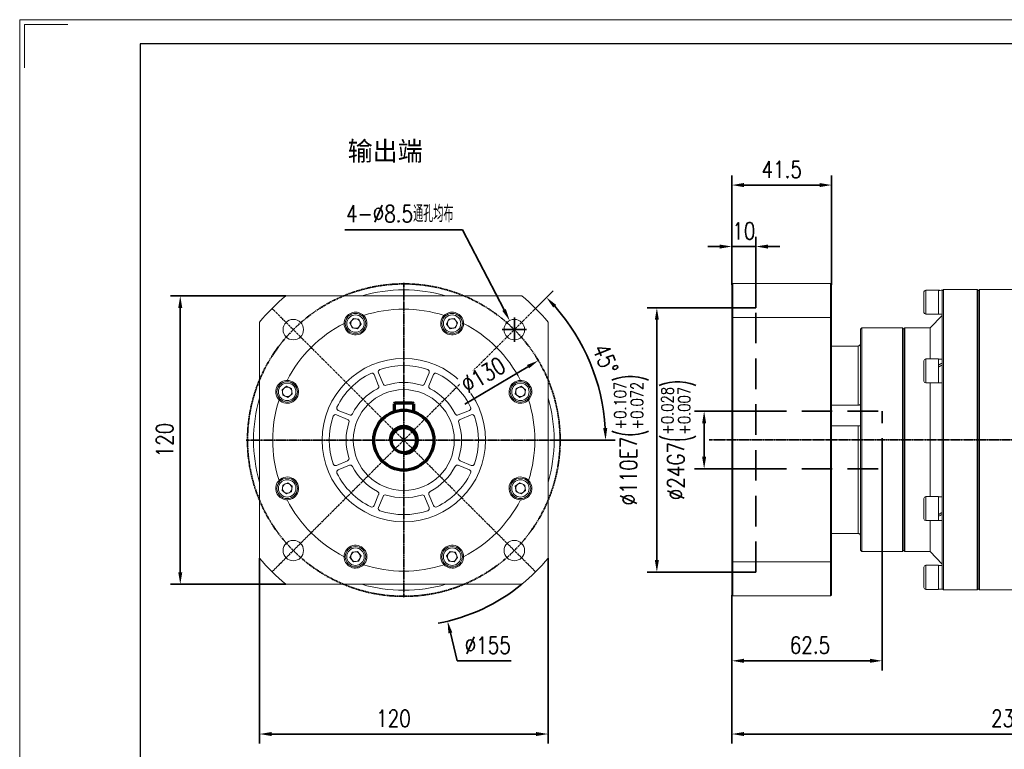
# Model space of a CAD drawing. Header units: millimetres. Extents: x 8145 to 8986, y -564 to 31.
# Tile 5 of 6: x 8145 to 8554, y -272 to 31. Entities that reach past the tile are written whole.
import ezdxf

# ---------------------------------------------------------------- set-up
doc = ezdxf.new("R2010")
doc.units = ezdxf.units.MM
doc.set_wipeout_variables(frame=1)
doc.header["$PDSIZE"] = -5
doc.linetypes.add('CENTER', pattern=[0.6, 0.375, -0.075, 0.075, -0.075])
doc.linetypes.add('DASHED', pattern=[19.05, 12.7, -6.35])
doc.layers.get('0').update_dxf_attribs({"lineweight": 18})
doc.layers.get('Defpoints').update_dxf_attribs({"lineweight": 18})
for name, color, linetype, lineweight in [('1轮廓实线层', 7, 'Continuous', 70), ('2细线层', 4, 'Continuous', 35), ('3中心线层', 1, 'CENTER', 35), ('4虚线层', 6, 'DASHED', 35), ('6文字层', 3, 'Continuous', 35), ('7标注层', 4, 'Continuous', 35), ('图框_外框线', 7, 'Continuous', 18)]:
    doc.layers.add(name, color=color, linetype=linetype, lineweight=lineweight)
doc.styles.add('TH_GBDIM', font='romans.shx', dxfattribs={"width": 0.8, "bigfont": 'gbcbig.shx'})
doc.dimstyles.new('TH_GBDIM', dxfattribs={"dimscale": 2, "dimtxt": 3.5, "dimasz": 2.5, "dimexe": 2, "dimexo": 0, "dimgap": 1.5, "dimtad": 1, "dimdec": 1, "dimdsep": 46, "dimtxsty": 'TH_GBDIM', "dimcen": 2.5, "dimclrd": 130, "dimclre": 130, "dimclrt": 3, "dimadec": 0, "dimazin": 2, "dimtfac": 0.714286, "dimtdec": 1, "dimtmove": 0, "dimatfit": 3, "dimfxl": 1, "dimtzin": 0, "dimlwd": -1, "dimlwe": -1, "dimarcsym": 0})

# ---------------------------------------------------------------- blocks, each defined once
blk = doc.blocks.new('*U12')
at = {"layer": '3中心线层'}
blk.add_line((-27.4, -27.4), (27.4, 27.4), dxfattribs=at)
blk = doc.blocks.new('*U11')
at = {"layer": '1轮廓实线层', "color": 0, "linetype": 'ByBlock', "lineweight": -2, "transparency": 16777216}
for p, rotation in [((1847.99, 3242.57), 90), ((1847.99, 3187.77), 180), ((1902.79, 3187.77), 270)]:
    blk.add_blockref('*U12', p, dxfattribs=dict(at, rotation=rotation))
blk.add_blockref('*U12', (1902.79, 3242.57), dxfattribs=at)
blk = doc.blocks.new('*D15')
at = {"layer": '7标注层', "color": 130}
for p, q in [((8359.43, -88.75), (8366.79, -81.39)), ((8370.13, -143.55), (8392.53, -143.55))]:
    blk.add_line(p, q, dxfattribs=at)
blk.add_arc((8304.63, -143.55), 83.9, 3.4149, 41.5851, dxfattribs=at)
at = {"layer": '7标注层', "color": 130, "lineweight": 30}
for points in [[(8368, -87.29), (8366.78, -88.43), (8363.96, -84.22)], [(8387.55, -138.58), (8389.22, -138.53), (8388.53, -143.55)]]:
    blk.add_solid(points, dxfattribs=at)
at = {"layer": 'Defpoints', "color": 0, "lineweight": 30}
for p in [(8359.43, -88.75), (8377.29, -101.6), (8239.13, -143.55), (8304.63, -143.55), (8370.13, -143.55)]:
    blk.add_point(p, dxfattribs=at)
at = {"layer": '7标注层', "color": 3, "insert": (8388.49, -109.79), "char_height": 7, "attachment_point": 5, "rotation": 291.9288, "style": 'TH_GBDIM'}
blk.add_mtext('45%%d', dxfattribs=at)
blk = doc.blocks.new('*D17')
at = {"layer": '7标注层', "color": 130}
for p, q in [((8244.63, -192.6), (8244.63, -269.84)), ((8364.63, -192.6), (8364.63, -269.84)), ((8249.63, -265.84), (8359.63, -265.84))]:
    blk.add_line(p, q, dxfattribs=at)
at = {"layer": '7标注层', "color": 130, "lineweight": 30}
for points in [[(8249.63, -265), (8249.63, -266.67), (8244.63, -265.84)], [(8359.63, -266.67), (8359.63, -265), (8364.63, -265.84)]]:
    blk.add_solid(points, dxfattribs=at)
at = {"layer": 'Defpoints', "color": 0, "lineweight": 30}
for p in [(8244.63, -192.6), (8364.63, -192.6), (8364.63, -265.84)]:
    blk.add_point(p, dxfattribs=at)
at = {"layer": '7标注层', "color": 3, "insert": (8300.32, -259.34), "char_height": 7, "attachment_point": 5, "style": 'TH_GBDIM'}
blk.add_mtext('120', dxfattribs=at)
blk = doc.blocks.new('*D18')
at = {"layer": '7标注层', "color": 130}
for p, q in [((8255.58, -83.55), (8207.67, -83.55)), ((8211.67, -198.55), (8211.67, -88.55)), ((8255.58, -203.55), (8207.67, -203.55))]:
    blk.add_line(p, q, dxfattribs=at)
at = {"layer": '7标注层', "color": 130, "lineweight": 30}
for points in [[(8212.51, -88.55), (8210.84, -88.55), (8211.67, -83.55)], [(8210.84, -198.55), (8212.51, -198.55), (8211.67, -203.55)]]:
    blk.add_solid(points, dxfattribs=at)
at = {"layer": 'Defpoints', "color": 0, "lineweight": 30}
for p in [(8211.67, -83.55), (8255.58, -83.55), (8255.58, -203.55)]:
    blk.add_point(p, dxfattribs=at)
at = {"layer": '7标注层', "color": 3, "insert": (8205.17, -143.55), "char_height": 7, "attachment_point": 5, "rotation": 90, "style": 'TH_GBDIM'}
blk.add_mtext('120', dxfattribs=at)
blk = doc.blocks.new('*D22')
at = {"layer": '7标注层', "color": 130}
for p, q in [((8280.1, -56.1), (8329.06, -56.1)), ((8329.06, -56.1), (8346.33, -89.38)), ((8350.59, -102.59), (8350.59, -92.59)), ((8345.59, -97.59), (8355.59, -97.59))]:
    blk.add_line(p, q, dxfattribs=at)
at = {"layer": '7标注层', "color": 130, "lineweight": 30}
blk.add_solid([(8345.59, -89.76), (8347.07, -89), (8348.64, -93.82)], dxfattribs=at)
at = {"layer": 'Defpoints', "color": 0, "lineweight": 30}
for p in [(8348.64, -93.82), (8352.55, -101.36)]:
    blk.add_point(p, dxfattribs=at)
at = {"layer": '7标注层', "color": 3, "insert": (8302.97, -49.37), "char_height": 7, "attachment_point": 5, "style": 'TH_GBDIM'}
blk.add_mtext('{4-∅8.5通孔均布}{}{}', dxfattribs=at)
blk = doc.blocks.new('*D24')
at = {"layer": '7标注层', "color": 130}
for p, q in [((8304.63, -148.55), (8304.63, -138.55)), ((8299.63, -143.55), (8309.63, -143.55)), ((8323.98, -223.75), (8326.79, -235.42)), ((8349.26, -235.42), (8326.79, -235.42))]:
    blk.add_line(p, q, dxfattribs=at)
blk.add_arc((8304.63, -143.55), 77.5, 280.6049, 309.268, dxfattribs=at)
at = {"layer": '7标注层', "color": 130, "lineweight": 30}
blk.add_solid([(8324.79, -223.56), (8323.17, -223.95), (8322.81, -218.89)], dxfattribs=at)
at = {"layer": 'Defpoints', "color": 0, "lineweight": 30}
for p in [(8286.46, -68.21), (8322.81, -218.89)]:
    blk.add_point(p, dxfattribs=at)
at = {"layer": '7标注层', "color": 3, "insert": (8339.53, -228.92), "char_height": 7, "attachment_point": 5, "style": 'TH_GBDIM'}
blk.add_mtext('{∅155}{}{}', dxfattribs=at)
blk = doc.blocks.new('*D28')
at = {"layer": '7标注层', "color": 130}
for p, q in [((8671.02, -154.9), (8671.02, -269.84)), ((8441.02, -208), (8441.02, -269.84)), ((8446.02, -265.84), (8666.02, -265.84))]:
    blk.add_line(p, q, dxfattribs=at)
at = {"layer": '7标注层', "color": 130, "lineweight": 30}
for points in [[(8446.02, -265), (8446.02, -266.67), (8441.02, -265.84)], [(8666.02, -266.67), (8666.02, -265), (8671.02, -265.84)]]:
    blk.add_solid(points, dxfattribs=at)
at = {"layer": 'Defpoints', "color": 0, "lineweight": 30}
for p in [(8671.02, -154.9), (8441.02, -208), (8671.02, -265.84)]:
    blk.add_point(p, dxfattribs=at)
at = {"layer": '7标注层', "color": 3, "insert": (8556.02, -259.34), "char_height": 7, "attachment_point": 5, "style": 'TH_GBDIM'}
blk.add_mtext('230', dxfattribs=at)
blk = doc.blocks.new('*D29')
at = {"layer": '7标注层', "color": 130}
for p, q in [((8441.02, -88.5), (8405.86, -88.5)), ((8409.86, -93.5), (8409.86, -193.5)), ((8441.02, -198.5), (8405.86, -198.5))]:
    blk.add_line(p, q, dxfattribs=at)
at = {"layer": '7标注层', "color": 130, "lineweight": 30}
for points in [[(8410.69, -93.5), (8409.03, -93.5), (8409.86, -88.5)], [(8409.03, -193.5), (8410.69, -193.5), (8409.86, -198.5)]]:
    blk.add_solid(points, dxfattribs=at)
at = {"layer": 'Defpoints', "color": 0, "lineweight": 30}
for p in [(8441.02, -88.5), (8409.86, -198.5), (8441.02, -198.5)]:
    blk.add_point(p, dxfattribs=at)
at = {"layer": '7标注层', "color": 3, "insert": (8399.26, -143.5), "char_height": 7, "attachment_point": 5, "rotation": 90, "style": 'TH_GBDIM'}
blk.add_mtext('{\\A1;{%%c110}{}{E7\\H0.7143x;{\\H2x;\\W0.5;(}\\S+0.107^ +0.072;{\\H2x;\\W0.5;)}}}', dxfattribs=at)
blk = doc.blocks.new('*D30')
at = {"layer": '7标注层', "color": 130}
for p, q in [((8451.02, -131.5), (8425.52, -131.5)), ((8429.52, -136.5), (8429.52, -150.5)), ((8451.02, -155.5), (8425.52, -155.5))]:
    blk.add_line(p, q, dxfattribs=at)
at = {"layer": '7标注层', "color": 130, "lineweight": 30}
for points in [[(8430.35, -136.5), (8428.69, -136.5), (8429.52, -131.5)], [(8428.69, -150.5), (8430.35, -150.5), (8429.52, -155.5)]]:
    blk.add_solid(points, dxfattribs=at)
at = {"layer": 'Defpoints', "color": 0, "lineweight": 30}
for p in [(8451.02, -131.5), (8429.52, -155.5), (8451.02, -155.5)]:
    blk.add_point(p, dxfattribs=at)
at = {"layer": '7标注层', "color": 3, "insert": (8418.92, -143.5), "char_height": 7, "attachment_point": 5, "rotation": 90, "style": 'TH_GBDIM'}
blk.add_mtext('{\\A1;{%%c24}{}{G7\\H0.7143x;{\\H2x;\\W0.5;(}\\S+0.028^ +0.007;{\\H2x;\\W0.5;)}}}', dxfattribs=at)
blk = doc.blocks.new('*D31')
at = {"layer": '7标注层', "color": 130}
for p, q in [((8503.52, -155.5), (8503.52, -239.37)), ((8441.02, -208), (8441.02, -239.37)), ((8498.52, -235.37), (8446.02, -235.37))]:
    blk.add_line(p, q, dxfattribs=at)
at = {"layer": '7标注层', "color": 130, "lineweight": 30}
for points in [[(8446.02, -234.53), (8446.02, -236.2), (8441.02, -235.37)], [(8498.52, -236.2), (8498.52, -234.53), (8503.52, -235.37)]]:
    blk.add_solid(points, dxfattribs=at)
at = {"layer": 'Defpoints', "color": 0, "lineweight": 30}
for p in [(8503.52, -155.5), (8441.02, -208), (8441.02, -235.37)]:
    blk.add_point(p, dxfattribs=at)
at = {"layer": '7标注层', "color": 3, "insert": (8473.52, -228.87), "char_height": 7, "attachment_point": 5, "style": 'TH_GBDIM'}
blk.add_mtext('62.5', dxfattribs=at)
blk = doc.blocks.new('*D32')
at = {"layer": '7标注层', "color": 130}
for p, q in [((8441.02, -79), (8441.02, -59.01)), ((8451.02, -88.5), (8451.02, -59.01)), ((8436.02, -63.01), (8431.02, -63.01)), ((8451.02, -63.01), (8441.02, -63.01)), ((8456.02, -63.01), (8461.02, -63.01))]:
    blk.add_line(p, q, dxfattribs=at)
at = {"layer": '7标注层', "color": 130, "lineweight": 30}
for points in [[(8436.02, -63.85), (8436.02, -62.18), (8441.02, -63.01)], [(8456.02, -62.18), (8456.02, -63.85), (8451.02, -63.01)]]:
    blk.add_solid(points, dxfattribs=at)
at = {"layer": 'Defpoints', "color": 0, "lineweight": 30}
for p in [(8441.02, -63.01), (8441.02, -79), (8451.02, -88.5)]:
    blk.add_point(p, dxfattribs=at)
at = {"layer": '7标注层', "color": 3, "insert": (8446.02, -56.51), "char_height": 7, "attachment_point": 5, "style": 'TH_GBDIM'}
blk.add_mtext('10', dxfattribs=at)
blk = doc.blocks.new('*D41')
at = {"layer": '7标注层', "color": 130}
blk.add_line((8329.99, -128.54), (8356.27, -112.99), dxfattribs=at)
at = {"layer": '7标注层', "color": 130, "lineweight": 30}
blk.add_solid([(8356.69, -113.71), (8355.84, -112.27), (8360.57, -110.45)], dxfattribs=at)
at = {"layer": 'Defpoints', "color": 0, "lineweight": 30}
for p in [(8360.57, -110.45), (8248.69, -176.66)]:
    blk.add_point(p, dxfattribs=at)
at = {"layer": '7标注层', "color": 3, "insert": (8337.64, -116.46), "char_height": 7, "attachment_point": 5, "rotation": 30.6186, "style": 'TH_GBDIM'}
blk.add_mtext('∅130', dxfattribs=at)
blk = doc.blocks.new('*D44')
at = {"layer": '7标注层', "color": 130}
for p, q in [((8441.02, -79), (8441.02, -33.43)), ((8482.52, -79), (8482.52, -33.43)), ((8446.02, -37.43), (8477.52, -37.43))]:
    blk.add_line(p, q, dxfattribs=at)
at = {"layer": '7标注层', "color": 130, "lineweight": 30}
for points in [[(8446.02, -36.59), (8446.02, -38.26), (8441.02, -37.43)], [(8477.52, -38.26), (8477.52, -36.59), (8482.52, -37.43)]]:
    blk.add_solid(points, dxfattribs=at)
at = {"layer": 'Defpoints', "color": 0, "lineweight": 30}
for p in [(8482.52, -37.43), (8441.02, -79), (8482.52, -79)]:
    blk.add_point(p, dxfattribs=at)
at = {"layer": '7标注层', "color": 3, "insert": (8461.77, -30.93), "char_height": 7, "attachment_point": 5, "style": 'TH_GBDIM'}
blk.add_mtext('41.5', dxfattribs=at)

msp = doc.modelspace()

# ---------------------------------------------------------------- linework, layer by layer
at = {"color": 7, "linetype": 'Continuous', "lineweight": 15}
for p, q in [((8441.02, -78.8), (8441.42, -78.4)), ((8441.02, -92.74), (8441.02, -78.8)), ((8441.42, -78.4), (8441.42, -92.6)), ((8482.12, -78.4), (8441.42, -78.4)), ((8482.12, -92.6), (8482.12, -78.4)), ((8482.52, -78.8), (8482.12, -78.4)), ((8482.52, -78.8), (8482.52, -92.74)), ((8526.92, -81.15), (8521.67, -81.15)), ((8526.92, -81.15), (8526.92, -91.15)), ((8529.02, -80.9), (8528.52, -81.4)), ((8528.52, -81.21), (8528.52, -81.4)), ((8528.52, -111.19), (8528.52, -81.42)), ((8543.02, -80.9), (8529.02, -80.9)), ((8529.02, -80.9), (8529.02, -205.9)), ((8543.52, -81.4), (8543.02, -80.9)), ((8543.02, -143.4), (8543.02, -80.9)), ((8544.02, -80.9), (8543.52, -81.4)), ((8543.52, -81.4), (8543.52, -143.4)), ((8543.52, -205.4), (8543.52, -81.4)), ((8558.52, -80.9), (8544.02, -80.9)), ((8544.02, -80.9), (8544.02, -205.9)), ((8255.58, -83.55), (8353.68, -83.55)), ((8520.92, -90.4), (8520.92, -81.9)), ((8282.25, -94.75), (8283.65, -92.91)), ((8283.65, -92.91), (8285.94, -93.21)), ((8285.94, -93.21), (8286.83, -95.35)), ((8287.89, -91.68), (8287.46, -91.3)), ((8321.8, -91.3), (8321.37, -91.68)), ((8322.43, -95.35), (8323.31, -93.22)), ((8323.31, -93.22), (8325.6, -92.91)), ((8325.6, -92.91), (8327.01, -94.74)), ((8441.02, -92.74), (8441.42, -92.6)), ((8441.02, -194.07), (8441.02, -92.74)), ((8441.42, -92.6), (8441.42, -194.21)), ((8482.12, -92.6), (8441.42, -92.6)), ((8482.12, -92.6), (8482.52, -92.74)), ((8482.12, -194.21), (8482.12, -92.6)), ((8482.52, -92.74), (8482.52, -194.07)), ((8521.67, -91.15), (8526.92, -91.15)), ((8528.52, -91.65), (8523.52, -96.9)), ((8526.92, -91.09), (8528.52, -91.09)), ((8244.63, -192.6), (8244.63, -94.5)), ((8279.83, -94.46), (8279.79, -95.04)), ((8283.14, -96.88), (8282.25, -94.75)), ((8285.43, -97.18), (8283.14, -96.88)), ((8286.83, -95.35), (8285.43, -97.18)), ((8323.84, -97.18), (8322.43, -95.35)), ((8326.13, -96.88), (8323.84, -97.18)), ((8327.01, -94.74), (8326.13, -96.88)), ((8329.47, -95.04), (8329.44, -94.46)), ((8364.63, -94.5), (8364.63, -192.6)), ((8495.02, -96.9), (8494.52, -97.4)), ((8494.52, -189.4), (8494.52, -97.4)), ((8512.02, -96.9), (8495.02, -96.9)), ((8495.02, -96.9), (8495.02, -189.9)), ((8512.52, -97.4), (8512.02, -96.9)), ((8512.02, -143.4), (8512.02, -96.9)), ((8513.02, -96.9), (8512.52, -97.4)), ((8512.52, -189.4), (8512.52, -97.4)), ((8512.52, -97.4), (8512.52, -143.4)), ((8523.52, -96.9), (8513.02, -96.9)), ((8513.02, -96.9), (8513.02, -189.9)), ((8523.52, -96.9), (8523.52, -109.78)), ((8493.52, -104.4), (8482.52, -104.4)), ((8493.52, -129.04), (8493.52, -104.4)), ((8520.92, -119.03), (8520.92, -110.53)), ((8526.92, -109.78), (8521.67, -109.78)), ((8526.92, -109.78), (8526.92, -119.78)), ((8528.52, -109.84), (8526.92, -109.84)), ((8528.52, -111.19), (8528.52, -111.55)), ((8528.52, -112.37), (8528.52, -111.55)), ((8528.52, -111.55), (8528.52, -111.61)), ((8528.52, -112.31), (8528.52, -113.63)), ((8528.52, -173.17), (8528.52, -113.63)), ((8256.12, -118.71), (8255.54, -118.75)), ((8294.17, -120.91), (8292.25, -116.28)), ((8294.1, -115.51), (8296.02, -120.15)), ((8313.24, -120.15), (8315.16, -115.51)), ((8317.01, -116.28), (8315.09, -120.91)), ((8353.72, -118.75), (8353.14, -118.71)), ((8253.99, -122.58), (8255.82, -121.17)), ((8254.3, -124.87), (8253.99, -122.58)), ((8255.82, -121.17), (8257.96, -122.05)), ((8257.96, -122.05), (8258.26, -124.34)), ((8351, -124.35), (8351.3, -122.06)), ((8351.3, -122.06), (8353.43, -121.17)), ((8353.43, -121.17), (8355.27, -122.57)), ((8355.27, -122.57), (8354.97, -124.86)), ((8521.67, -119.78), (8526.92, -119.78)), ((8523.52, -119.78), (8523.52, -167.03)), ((8526.92, -119.72), (8528.52, -119.72)), ((8252.38, -126.38), (8252.76, -126.81)), ((8256.43, -125.75), (8254.3, -124.87)), ((8258.26, -124.34), (8256.43, -125.75)), ((8352.84, -125.75), (8351, -124.35)), ((8354.97, -124.86), (8352.84, -125.75)), ((8356.5, -126.81), (8356.88, -126.38)), ((8482.52, -129.04), (8493.52, -129.04)), ((8281.23, -134.94), (8276.59, -133.02)), ((8277.36, -131.17), (8281.99, -133.09)), ((8327.27, -133.09), (8331.9, -131.17)), ((8332.67, -133.02), (8328.04, -134.94)), ((8493.52, -137.57), (8482.52, -137.57)), ((8493.52, -182.4), (8493.52, -137.57)), ((8512.02, -189.9), (8512.02, -143.4)), ((8512.52, -143.4), (8512.52, -189.4)), ((8543.02, -205.9), (8543.02, -143.4)), ((8543.52, -143.4), (8543.52, -205.4)), ((8276.59, -154.08), (8281.23, -152.16)), ((8281.99, -154.01), (8277.36, -155.93)), ((8331.9, -155.93), (8327.27, -154.01)), ((8328.04, -152.16), (8332.67, -154.08)), ((8252.76, -160.29), (8252.38, -160.72)), ((8253.99, -164.53), (8254.29, -162.24)), ((8254.29, -162.24), (8256.43, -161.35)), ((8256.43, -161.35), (8258.26, -162.76)), ((8258.26, -162.76), (8257.96, -165.05)), ((8351, -162.76), (8352.83, -161.35)), ((8351.3, -165.05), (8351, -162.76)), ((8352.83, -161.35), (8354.97, -162.23)), ((8354.97, -162.23), (8355.27, -164.52)), ((8356.88, -160.72), (8356.5, -160.29)), ((8255.83, -165.93), (8253.99, -164.53)), ((8257.96, -165.05), (8255.83, -165.93)), ((8292.25, -170.82), (8294.17, -166.19)), ((8296.02, -166.96), (8294.1, -171.59)), ((8315.16, -171.59), (8313.24, -166.96)), ((8315.09, -166.19), (8317.01, -170.82)), ((8353.44, -165.93), (8351.3, -165.05)), ((8355.27, -164.52), (8353.44, -165.93)), ((8520.92, -168.35), (8520.92, -167.78)), ((8526.92, -167.03), (8521.67, -167.03)), ((8526.92, -167.03), (8526.92, -167.7)), ((8528.52, -167.09), (8526.92, -167.09)), ((8526.92, -167.7), (8526.92, -177.03)), ((8255.54, -168.36), (8256.12, -168.39)), ((8353.14, -168.39), (8353.72, -168.36)), ((8520.92, -176.28), (8520.92, -168.35)), ((8528.52, -173.17), (8528.52, -173.65)), ((8528.52, -174.4), (8528.52, -173.7)), ((8528.52, -174.5), (8528.52, -174.4)), ((8528.52, -174.5), (8528.52, -175.62)), ((8528.52, -205.39), (8528.52, -175.62)), ((8521.67, -177.03), (8526.92, -177.03)), ((8523.52, -177.03), (8523.52, -189.9)), ((8526.92, -176.97), (8528.52, -176.97)), ((8482.52, -182.4), (8493.52, -182.4)), ((8279.79, -192.06), (8279.83, -192.64)), ((8282.25, -192.36), (8283.13, -190.22)), ((8283.66, -194.19), (8282.25, -192.36)), ((8283.13, -190.22), (8285.42, -189.92)), ((8285.42, -189.92), (8286.83, -191.75)), ((8286.83, -191.75), (8285.95, -193.89)), ((8322.43, -191.76), (8323.84, -189.92)), ((8323.32, -193.89), (8322.43, -191.76)), ((8323.84, -189.92), (8326.13, -190.22)), ((8327.01, -192.35), (8325.61, -194.19)), ((8326.13, -190.22), (8327.01, -192.35)), ((8329.44, -192.64), (8329.47, -192.06)), ((8494.52, -189.4), (8495.02, -189.9)), ((8495.02, -189.9), (8512.02, -189.9)), ((8512.02, -189.9), (8512.52, -189.4)), ((8512.52, -189.4), (8513.02, -189.9)), ((8513.02, -189.9), (8523.52, -189.9)), ((8523.52, -189.9), (8528.52, -195.15)), ((8285.95, -193.89), (8283.66, -194.19)), ((8287.46, -195.8), (8287.89, -195.42)), ((8321.37, -195.42), (8321.8, -195.8)), ((8325.61, -194.19), (8323.32, -193.89)), ((8441.02, -194.07), (8441.42, -194.21)), ((8441.02, -208), (8441.02, -194.07)), ((8441.42, -194.21), (8441.42, -208.4)), ((8482.12, -194.21), (8441.42, -194.21)), ((8482.12, -194.21), (8482.52, -194.07)), ((8482.12, -208.4), (8482.12, -194.21)), ((8482.52, -194.07), (8482.52, -208)), ((8520.92, -200.65), (8520.92, -196.4)), ((8526.92, -195.65), (8521.67, -195.65)), ((8526.92, -195.65), (8526.92, -200.65)), ((8528.52, -195.71), (8526.92, -195.71)), ((8353.68, -203.55), (8255.58, -203.55)), ((8520.92, -204.9), (8520.92, -200.65)), ((8526.92, -200.65), (8526.92, -205.65)), ((8441.42, -208.4), (8441.02, -208)), ((8482.12, -208.4), (8441.42, -208.4)), ((8482.12, -208.4), (8482.52, -208)), ((8521.67, -205.65), (8526.92, -205.65)), ((8528.52, -205.39), (8528.52, -205.51)), ((8528.52, -205.4), (8529.02, -205.9)), ((8528.52, -205.59), (8528.52, -205.51)), ((8529.02, -205.9), (8543.02, -205.9)), ((8543.02, -205.9), (8543.52, -205.4)), ((8543.52, -205.4), (8544.02, -205.9)), ((8544.02, -205.9), (8558.52, -205.9))]:
    msp.add_line(p, q, dxfattribs=at)
at = {"color": 8, "linetype": 'Continuous', "lineweight": 15}
for p, q in [((8521.67, -81.15), (8521.67, -91.15)), ((8521.67, -109.78), (8521.67, -119.78)), ((8521.67, -167.03), (8521.67, -167.7)), ((8521.67, -167.7), (8521.67, -177.03)), ((8521.67, -195.65), (8521.67, -200.65)), ((8521.67, -200.65), (8521.67, -205.65))]:
    msp.add_line(p, q, dxfattribs=at)
at = {"color": 7, "linetype": 'Continuous', "lineweight": 15}
for centre, radius in [((8258.67, -97.59), 4.25), ((8284.54, -95.05), 4.25), ((8284.54, -95.05), 3.62), ((8324.72, -95.05), 4.25), ((8324.72, -95.05), 3.62), ((8350.59, -97.59), 4.25), ((8304.63, -143.55), 34), ((8256.13, -123.46), 4.25), ((8256.13, -123.46), 3.63), ((8304.63, -143.55), 21), ((8353.13, -123.46), 4.25), ((8353.13, -123.46), 3.63), ((8256.13, -163.64), 4.25), ((8353.13, -163.64), 4.25), ((8256.13, -163.64), 3.63), ((8353.13, -163.64), 3.63), ((8258.67, -189.51), 4.25), ((8284.54, -192.05), 4.25), ((8324.72, -192.05), 4.25), ((8350.59, -189.51), 4.25), ((8284.54, -192.05), 3.62), ((8324.72, -192.05), 3.63)]:
    msp.add_circle(centre, radius, dxfattribs=at)
for centre, radius, start, end in [((8304.63, -143.55), 62.5, 73.7398, 106.2602), ((8521.67, -81.9), 0.75, 90, 180), ((8304.63, -143.55), 77.5, 129.268, 140.732), ((8304.63, -143.55), 77.5, 39.268, 50.732), ((8304.63, -143.55), 54.5, 72.1162, 107.8838), ((8284.54, -95.05), 4.75, 179.9286, 45.0714), ((8284.54, -95.05), 4.75, 52.0781, 172.9219), ((8284.54, -95.05), 2, 142.5517, 202.5517), ((8284.54, -95.05), 2, 82.5517, 142.5517), ((8284.54, -95.05), 2, 22.5517, 82.5517), ((8324.72, -95.05), 4.75, 134.9286, 0.0714), ((8324.72, -95.05), 4.75, 7.0781, 127.9219), ((8324.72, -95.05), 2, 97.5517, 157.5517), ((8324.72, -95.05), 2, 37.5517, 97.5517), ((8324.72, -95.05), 2, 337.5517, 37.5517), ((8521.67, -90.4), 0.75, 180, 270), ((8304.63, -143.55), 54.5, 117.1162, 152.8838), ((8284.54, -95.05), 2, 202.5517, 262.5517), ((8284.54, -95.05), 2, 262.5517, 322.5517), ((8284.54, -95.05), 2, 322.5517, 22.5517), ((8324.72, -95.05), 2, 157.5517, 217.5517), ((8324.72, -95.05), 2, 217.5517, 277.5517), ((8324.72, -95.05), 2, 277.5517, 337.5517), ((8304.63, -143.55), 54.5, 27.1162, 62.8838), ((8304.63, -143.55), 34, 90, 180), ((8304.63, -143.55), 34, 0, 90), ((8521.67, -110.53), 0.75, 90, 180), ((8295.02, -115.13), 1, 108.6774, 202.5), ((8304.63, -143.55), 31, 71.3226, 108.6774), ((8314.24, -115.13), 1, 337.5, 71.3226), ((8256.13, -123.46), 4.75, 224.9286, 90.0714), ((8304.63, -143.55), 31, 116.3226, 153.6774), ((8291.33, -116.66), 1, 22.5, 116.3226), ((8317.93, -116.66), 1, 63.6774, 157.5), ((8304.63, -143.55), 31, 26.3226, 63.6774), ((8353.13, -123.46), 4.75, 89.9286, 315.0714), ((8256.13, -123.46), 4.75, 97.0781, 217.9219), ((8256.13, -123.46), 2, 127.5517, 187.5517), ((8256.13, -123.46), 2, 67.5517, 127.5517), ((8256.13, -123.46), 2, 7.5517, 67.5517), ((8304.63, -143.55), 24, 117.0886, 152.9114), ((8293.25, -121.29), 1, 297.0886, 22.5), ((8296.94, -119.76), 1, 202.5, 287.9114), ((8304.63, -143.55), 24, 72.0886, 107.9114), ((8312.32, -119.76), 1, 252.0886, 337.5), ((8316.02, -121.29), 1, 157.5, 242.9114), ((8304.63, -143.55), 24, 27.0886, 62.9114), ((8353.13, -123.46), 2, 112.5517, 172.5517), ((8353.13, -123.46), 2, 52.5517, 112.5517), ((8353.13, -123.46), 4.75, 322.0781, 82.9219), ((8353.13, -123.46), 2, 352.5517, 52.5517), ((8521.67, -119.03), 0.75, 180, 270), ((8304.63, -143.55), 62.5, 163.7398, 196.2602), ((8304.63, -143.55), 54.5, 162.1162, 197.8838), ((8256.13, -123.46), 2, 187.5517, 247.5517), ((8256.13, -123.46), 2, 247.5517, 307.5517), ((8256.13, -123.46), 2, 307.5517, 7.5517), ((8353.13, -123.46), 2, 172.5517, 232.5517), ((8353.13, -123.46), 2, 232.5517, 292.5517), ((8353.13, -123.46), 2, 292.5517, 352.5517), ((8304.63, -143.55), 54.5, 342.1162, 17.8838), ((8304.63, -143.55), 62.5, 0, 16.2602), ((8277.74, -130.25), 1, 153.6774, 247.5), ((8331.52, -130.25), 1, 292.5, 26.3226), ((8304.63, -143.55), 31, 161.3226, 198.6774), ((8276.21, -133.94), 1, 67.5, 161.3226), ((8280.84, -135.86), 1, 342.0886, 67.5), ((8282.37, -132.17), 1, 247.5, 332.9114), ((8326.89, -132.17), 1, 207.0886, 292.5), ((8328.42, -135.86), 1, 112.5, 197.9114), ((8333.05, -133.94), 1, 18.6774, 112.5), ((8304.63, -143.55), 31, 341.3226, 18.6774), ((8304.63, -143.55), 24, 162.0886, 197.9114), ((8304.63, -143.55), 24, 342.0886, 17.9114), ((8304.63, -143.55), 62.5, 343.7398, 0), ((8280.84, -151.24), 1, 292.5, 17.9114), ((8328.42, -151.24), 1, 162.0886, 247.5), ((8276.21, -153.16), 1, 198.6774, 292.5), ((8282.37, -154.94), 1, 27.0886, 112.5), ((8304.63, -143.55), 24, 207.0886, 242.9114), ((8304.63, -143.55), 24, 297.0886, 332.9114), ((8326.89, -154.94), 1, 67.5, 152.9114), ((8333.05, -153.16), 1, 247.5, 341.3226), ((8256.13, -163.64), 4.75, 269.9286, 135.0714), ((8277.74, -156.85), 1, 112.5, 206.3226), ((8304.63, -143.55), 31, 206.3226, 243.6774), ((8304.63, -143.55), 31, 296.3226, 333.6774), ((8331.52, -156.85), 1, 333.6774, 67.5), ((8353.13, -163.64), 4.75, 44.9286, 270.0714), ((8256.13, -163.64), 4.75, 142.0781, 262.9219), ((8256.13, -163.64), 2, 172.5517, 232.5517), ((8256.13, -163.64), 2, 112.5517, 172.5517), ((8256.13, -163.64), 2, 52.5517, 112.5517), ((8256.13, -163.64), 2, 352.5517, 52.5517), ((8353.13, -163.64), 2, 127.5517, 187.5517), ((8353.13, -163.64), 2, 67.5517, 127.5517), ((8353.13, -163.64), 4.75, 277.0781, 37.9219), ((8353.13, -163.64), 2, 7.5517, 67.5517), ((8353.13, -163.64), 2, 307.5517, 7.5517), ((8256.13, -163.64), 2, 232.5517, 292.5517), ((8256.13, -163.64), 2, 292.5517, 352.5517), ((8293.25, -165.81), 1, 337.5, 62.9114), ((8296.94, -167.34), 1, 72.0886, 157.5), ((8304.63, -143.55), 24, 252.0886, 287.9114), ((8312.32, -167.34), 1, 22.5, 107.9114), ((8316.02, -165.81), 1, 117.0886, 202.5), ((8353.13, -163.64), 2, 187.5517, 247.5517), ((8353.13, -163.64), 2, 247.5517, 307.5517), ((8521.67, -167.78), 0.75, 90, 180), ((8304.63, -143.55), 54.5, 207.1162, 242.8838), ((8291.33, -170.44), 1, 243.6774, 337.5), ((8295.02, -171.97), 1, 157.5, 251.3226), ((8314.24, -171.97), 1, 288.6774, 22.5), ((8317.93, -170.44), 1, 202.5, 296.3226), ((8304.63, -143.55), 54.5, 297.1162, 332.8838), ((8304.63, -143.55), 31, 251.3226, 288.6774), ((8521.67, -176.28), 0.75, 180, 270), ((8284.54, -192.05), 4.75, 314.9286, 180.0714), ((8324.72, -192.05), 4.75, 359.9286, 225.0714), ((8284.54, -192.05), 2, 157.5517, 217.5517), ((8284.54, -192.05), 2, 97.5517, 157.5517), ((8284.54, -192.05), 2, 37.5517, 97.5517), ((8284.54, -192.05), 2, 337.5517, 37.5517), ((8324.72, -192.05), 2, 142.5517, 202.5517), ((8324.72, -192.05), 2, 82.5517, 142.5517), ((8324.72, -192.05), 2, 22.5517, 82.5517), ((8324.72, -192.05), 2, 322.5517, 22.5517), ((8304.63, -143.55), 77.5, 219.268, 230.732), ((8284.54, -192.05), 4.75, 187.0781, 307.9219), ((8284.54, -192.05), 2, 217.5517, 277.5517), ((8284.54, -192.05), 2, 277.5517, 337.5517), ((8304.63, -143.55), 54.5, 252.1162, 287.8838), ((8324.72, -192.05), 4.75, 232.0781, 352.9219), ((8324.72, -192.05), 2, 202.5517, 262.5517), ((8324.72, -192.05), 2, 262.5517, 322.5517), ((8304.63, -143.55), 77.5, 309.268, 320.732), ((8521.67, -196.4), 0.75, 90, 180), ((8304.63, -143.55), 62.5, 253.7398, 286.2602), ((8521.67, -204.9), 0.75, 180, 270)]:
    msp.add_arc(centre, radius, start, end, dxfattribs=at)
for centre, major_axis, ratio, start_param, end_param in [((8526.92, -86.15), (8.56, 0), 0.57735, 1.477162, 1.570796), ((8528.52, -86.15), (8.56, 0), 0.57735, 1.570796, 1.7589), ((8526.92, -114.78), (8.49, 4.55), 0.227735, 1.261411, 1.449514), ((8528.52, -114.78), (8.49, 4.55), 0.227735, 1.449514, 1.637618), ((8526.92, -114.78), (5.74, 3.07), 0.227735, 1.324433, 1.449514), ((8526.92, -172.03), (8.49, 4.55), 0.227735, 4.591107, 4.77921), ((8528.52, -172.03), (8.49, 4.55), 0.227735, 4.403004, 4.591107), ((8528.52, -172.03), (5.74, 3.07), 0.227735, 4.466025, 4.591107), ((8526.92, -200.65), (8.56, 0), 0.57735, 4.712389, 4.900492), ((8528.52, -200.65), (8.56, 0), 0.57735, 4.618754, 4.712389)]:
    msp.add_ellipse(centre, major_axis=major_axis, ratio=ratio, start_param=start_param, end_param=end_param, dxfattribs=at)
for points, knots in [([(8494.52, -103.43), (8494.52, -103.44), (8494.52, -103.57), (8494.46, -103.8), (8494.29, -104.08), (8494.03, -104.29), (8493.75, -104.39), (8493.58, -104.4), (8493.52, -104.4)], [0, 0, 0, 0, 0.032682, 0.242401, 0.454081, 0.670712, 0.887589, 1, 1, 1, 1]), ([(8493.52, -129.04), (8493.63, -129.04), (8493.85, -129.02), (8494.15, -128.92), (8494.37, -128.79), (8494.5, -128.65), (8494.51, -128.56), (8494.52, -128.53)], [0, 0, 0, 0, 0.209035, 0.418027, 0.631427, 0.849138, 1, 1, 1, 1]), ([(8494.4, -137.6), (8494.39, -137.61), (8494.34, -137.61), (8494.16, -137.6), (8493.87, -137.58), (8493.64, -137.58), (8493.52, -137.57)], [0, 0, 0, 0, 0.058586, 0.369069, 0.684466, 1, 1, 1, 1]), ([(8493.52, -182.4), (8493.63, -182.41), (8493.85, -182.43), (8494.15, -182.59), (8494.37, -182.83), (8494.5, -183.11), (8494.51, -183.3), (8494.52, -183.38)], [0, 0, 0, 0, 0.209035, 0.418027, 0.631427, 0.849138, 1, 1, 1, 1])]:
    msp.add_open_spline(points, degree=3, knots=knots, dxfattribs=at)
at = {"layer": '1轮廓实线层'}
for p, q in [((8301.03, -128.05), (8300.63, -128.45)), ((8300.63, -128.45), (8300.63, -131.71)), ((8301.03, -128.05), (8308.23, -128.05)), ((8308.63, -128.45), (8308.23, -128.05)), ((8308.63, -128.45), (8308.63, -131.71))]:
    msp.add_line(p, q, dxfattribs=at)
for radius in [12.5, 5.25]:
    msp.add_circle((8304.63, -143.55), radius, dxfattribs=at)
at = {"layer": '2细线层'}
msp.add_arc((8304.63, -143.55), 6, 270, 180, dxfattribs=at)
at = {"layer": '3中心线层'}
for p, q in [((8304.63, -78.05), (8304.63, -209.05)), ((8239.13, -143.55), (8370.13, -143.55)), ((8431.66, -143.5), (8678.35, -143.5))]:
    msp.add_line(p, q, dxfattribs=at)
msp.add_circle((8304.63, -143.55), 65, dxfattribs=at)
at = {"layer": '4虚线层'}
for p, q in [((8441.02, -88.5), (8451.02, -88.5)), ((8451.02, -198.5), (8451.02, -88.5)), ((8451.02, -131.5), (8503.52, -131.5)), ((8503.52, -155.5), (8503.52, -131.5)), ((8451.02, -155.5), (8503.52, -155.5)), ((8441.02, -198.5), (8451.02, -198.5))]:
    msp.add_line(p, q, dxfattribs=at)
at = {"layer": '图框_外框线', "color": 3}
msp.add_lwpolyline([(8144.9, -563.57), (8986.26, -563.57), (8986.26, 31.38), (8144.9, 31.38)], close=True, dxfattribs=at)
msp.add_lwpolyline([(8146.91, 11.35), (8146.91, 29.38), (8164.93, 29.38)], dxfattribs=at)
at = {"layer": '图框_外框线', "color": 3, "lineweight": 25}
msp.add_lwpolyline([(8194.98, -553.56), (8976.24, -553.56), (8976.24, 21.37), (8194.98, 21.37)], close=True, dxfattribs=at)

# ---------------------------------------------------------------- block references
at = {"layer": '1轮廓实线层'}
msp.add_blockref('*U11', (6429.24, -3358.72), dxfattribs=at)

# ---------------------------------------------------------------- texts
at = {"layer": '6文字层', "insert": (8281.29, -19.27), "char_height": 8, "attachment_point": 1}
msp.add_mtext_dynamic_manual_height_columns('输出端', width=52.1385, gutter_width=25, heights=[0], dxfattribs=at)

# ---------------------------------------------------------------- dimensions: what is measured, and where the dimension line sits
at = {"layer": '7标注层'}
for base, p1, p2, picture, middle in [((8482.52, -37.43), (8441.02, -79), (8482.52, -79), '*D44', (8461.77, -30.93)), ((8671.02, -265.84), (8441.02, -208), (8671.02, -154.9), '*D28', (8556.02, -259.34))]:
    dim = msp.add_linear_dim(base=base, p1=p1, p2=p2, dimstyle='TH_GBDIM', dxfattribs=at)
    dim.commit()
    dim.dimension.update_dxf_attribs({"geometry": picture, "text_midpoint": middle})
dim = msp.add_diameter_dim_2p(p1=(8352.55, -101.36), p2=(8348.64, -93.82), text='{4-<>通孔均布}{}{}', dimstyle='TH_GBDIM', override={"dimtih": 1, "dimtoh": 1, "dimtofl": 0}, dxfattribs=at)
dim.commit()
dim.dimension.update_dxf_attribs({"geometry": '*D22', "text_midpoint": (8302.97, -56.1), "dimtype": 163})
for base, p1, p2, picture, middle in [((8441.02, -63.01), (8451.02, -88.5), (8441.02, -79), '*D32', (8446.02, -63.01)), ((8441.02, -235.37), (8503.52, -155.5), (8441.02, -208), '*D31', (8473.52, -235.37)), ((8364.63, -265.84), (8244.63, -192.6), (8364.63, -192.6), '*D17', (8300.32, -265.84))]:
    dim = msp.add_linear_dim(base=base, p1=p1, p2=p2, dimstyle='TH_GBDIM', dxfattribs=at)
    dim.commit()
    dim.dimension.update_dxf_attribs({"geometry": picture, "text_midpoint": middle, "dimtype": 160})
dim = msp.add_diameter_dim_2p(p1=(8286.46, -68.21), p2=(8322.81, -218.89), text='{<>}{}{}', dimstyle='TH_GBDIM', override={"dimtih": 1, "dimtoh": 1, "dimtofl": 0}, dxfattribs=at)
dim.commit()
dim.dimension.update_dxf_attribs({"geometry": '*D24', "text_midpoint": (8339.53, -228.92)})
dim = msp.add_angular_dim_2l(base=(8377.29, -101.6), line1=((8239.13, -143.55), (8370.13, -143.55)), line2=((8304.63, -143.55), (8359.43, -88.75)), dimstyle='TH_GBDIM', dxfattribs=at)
dim.commit()
dim.dimension.update_dxf_attribs({"geometry": '*D15', "text_midpoint": (8382.46, -112.22), "dimtype": 162})
dim = msp.add_linear_dim(base=(8211.67, -83.55), p1=(8255.58, -203.55), p2=(8255.58, -83.55), angle=90, dimstyle='TH_GBDIM', dxfattribs=at)
dim.commit()
dim.dimension.update_dxf_attribs({"geometry": '*D18', "text_midpoint": (8205.17, -143.55)})
dim = msp.add_linear_dim(base=(8409.86, -198.5), p1=(8441.02, -88.5), p2=(8441.02, -198.5), angle=90, text='{\\A1;{%%c<>}{}{E7\\H0.7143x;{\\H2x;\\W0.5;(}\\S+0.107^ +0.072;{\\H2x;\\W0.5;)}}}', dimstyle='TH_GBDIM', override={"dimgap": 1.5, "dimtad": 1, "dimjust": 0, "dimdec": 1, "dimlfac": 1, "dimse1": 0, "dimse2": 0, "dimsd1": 0, "dimsd2": 0, "dimtp": 0.107, "dimtm": -0.072, "dimtdec": 3, "dimtzin": 8}, dxfattribs=at)
dim.commit()
dim.dimension.update_dxf_attribs({"geometry": '*D29', "text_midpoint": (8399.26, -143.5)})
dim = msp.add_linear_dim(base=(8429.52, -155.5), p1=(8451.02, -131.5), p2=(8451.02, -155.5), angle=90, text='{\\A1;{%%c<>}{}{G7\\H0.7143x;{\\H2x;\\W0.5;(}\\S+0.028^ +0.007;{\\H2x;\\W0.5;)}}}', dimstyle='TH_GBDIM', override={"dimtp": 0.028, "dimtm": -0.007, "dimtdec": 3, "dimtzin": 8}, dxfattribs=at)
dim.commit()
dim.dimension.update_dxf_attribs({"geometry": '*D30', "text_midpoint": (8429.52, -143.5), "dimtype": 160})

# ---------------------------------------------------------------- next in the draw order: wipeouts: each hides what was drawn before it
msp.add_wipeout([(8330.91, -124.98), (8326.93, -118.27), (8344.37, -107.94), (8348.35, -114.66)]).dxf.layer = '1轮廓实线层'

# ---------------------------------------------------------------- next in the draw order: dimensions: what is measured, and where the dimension line sits
dim = msp.add_diameter_dim_2p(p1=(8248.69, -176.66), p2=(8360.57, -110.45), dimstyle='TH_GBDIM', dxfattribs=at)
dim.commit()
dim.dimension.update_dxf_attribs({"geometry": '*D41', "text_midpoint": (8340.95, -122.06), "dimtype": 163})

doc.saveas('drawing.dxf')
